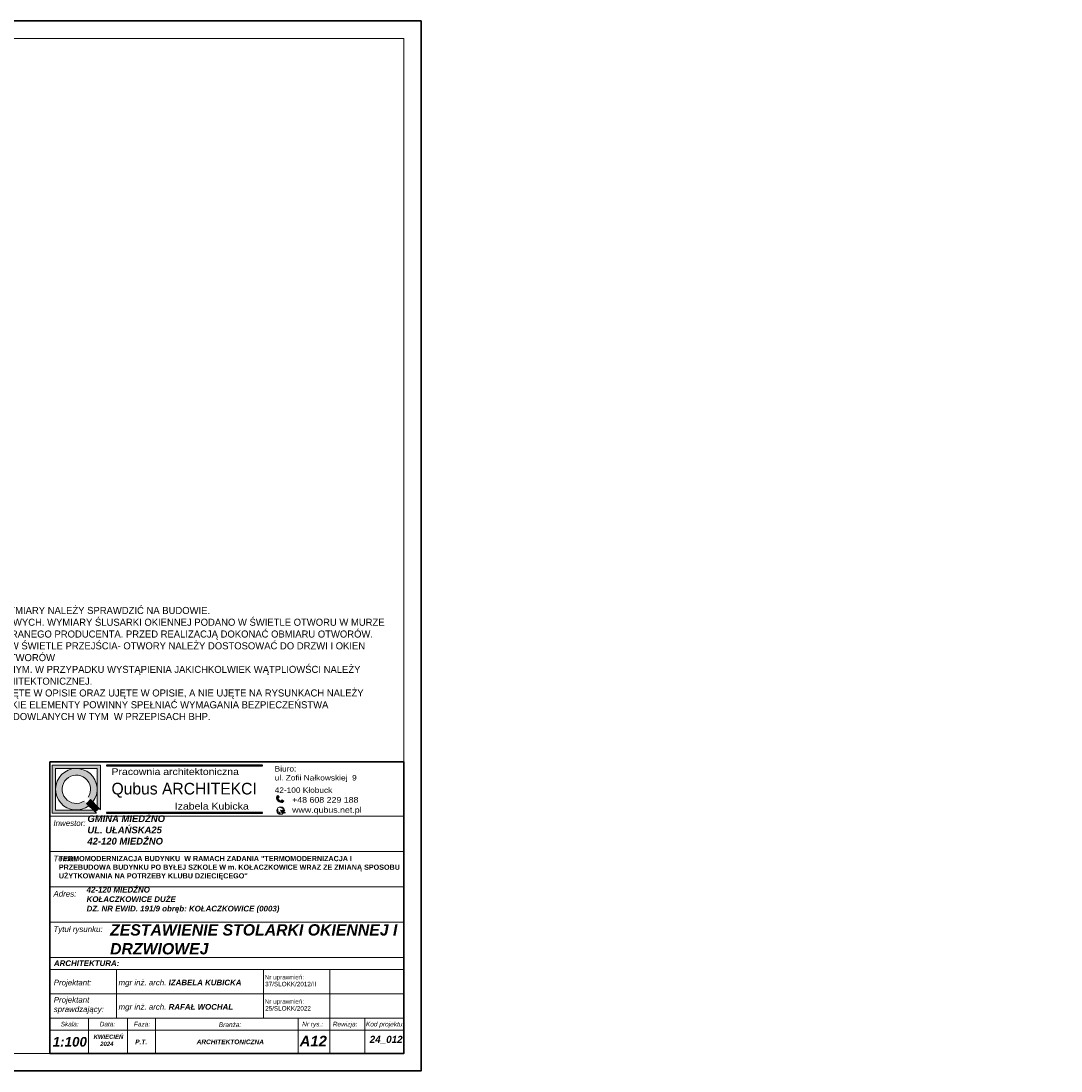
# Model space of a CAD drawing. Header units: millimetres. Extents: x -740 to 33545, y 5178 to 22494.
# Tile 248 of 250: x 18348 to 21288, y 8283 to 11253. Entities that reach past the tile are written whole.
import ezdxf
from ezdxf.enums import TextEntityAlignment as Align

# ---------------------------------------------------------------- set-up
doc = ezdxf.new("R2010")
doc.units = ezdxf.units.MM
doc.header["$MEASUREMENT"] = 0
doc.linetypes.add('ArchiTECH.PC Solid Line Type', pattern=[0])
doc.layers.add('a3', color=252, linetype='Continuous', lineweight=30, plot=False)
doc.layers.add('C-stolarka', color=252, linetype='Continuous')
doc.layers.add('wymiarowanie', color=252, linetype='Continuous', lineweight=9)
doc.styles.add('APLUS', font='arial.ttf', dxfattribs={"width": 0.6})
doc.styles.add('ArchiTECHStyle1', font='arial.ttf', dxfattribs={"height": 0.16})
doc.styles.add('ARIALL', font='GOTHIC.TTF', dxfattribs={"height": 40})
doc.styles.add('Roman', font='SIMPLEX')

msp = doc.modelspace()

# ---------------------------------------------------------------- hatches: boundary and pattern name
for points in [[(18589.29, 9148), (18589.29, 9145.93), (19029.91, 9145.93), (19029.91, 9148)], [(18589.29, 9013.93), (18589.29, 9011.87), (19029.91, 9011.87), (19029.91, 9013.93)]]:
    msp.add_hatch(color=256).paths.add_polyline_path(points)
at = {"layer": 'wymiarowanie'}
h = msp.add_hatch(color=256, dxfattribs=at)
h.paths.add_polyline_path([(18435.93, 9148), (18572.05, 9148), (18572.05, 9022.82), (18567.93, 9026.94), (18562.71, 9032.16), (18562.71, 9079.93), (18562.71, 9138.65), (18503.99, 9138.65), (18445.27, 9138.65), (18445.27, 9079.93), (18445.27, 9021.21), (18503.99, 9021.21), (18551.76, 9021.21), (18556.98, 9016), (18561.11, 9011.87), (18435.93, 9011.87)])
h.paths.add_polyline_path([(18445.27, 9079.93, -0.4142136), (18503.99, 9138.65, -0.4142136), (18562.71, 9079.93, -0.1647641), (18550.62, 9044.25), (18543.94, 9050.93), (18537.23, 9057.64, 10.2455423), (18526.29, 9046.69), (18533, 9039.98), (18539.67, 9033.3, -0.1647641), (18503.99, 9021.21, -0.4142136)])
h = msp.add_hatch(color=256, dxfattribs=at)
h.paths.add_polyline_path([(19077.38, 9049.27), (19075.32, 9051.12, -0.2257017), (19074.79, 9054.23), (19069.89, 9058.65, 0.1923995), (19070.98, 9051.33, 0.0725634), (19074.89, 9046.51)])
h.paths.add_polyline_path([(19071.11, 9060.02), (19075.68, 9055.9), (19077.7, 9058.14), (19073.13, 9062.26)])
for points in [[(18533, 9039.98, 0.0788738), (18543.94, 9050.93), (18550.62, 9044.25), (18562.71, 9032.16), (18567.93, 9026.94, -0.046709), (18556.98, 9016), (18551.76, 9021.21), (18539.67, 9033.3)], [(19087.75, 9011.2, 0.0114248), (19088.12, 9011.5), (19088.13, 9010.66)], [(19091.87, 9020.08), (19093.44, 9019.94), (19091.87, 9019.04, 0.0122344), (19091.89, 9019.56, 0.0123937)]]:
    msp.add_hatch(color=256, dxfattribs=at).paths.add_polyline_path(points)
h = msp.add_hatch(color=256, dxfattribs=at)
h.paths.add_polyline_path([(19080.72, 9021.06), (19090.94, 9015.21, -0.0172131), (19090.62, 9014.56), (19089.61, 9015.14, 0.008189), (19089.58, 9015.16, 0.5397497), (19088.09, 9014.37), (19088.12, 9011.5, -0.0114248), (19087.75, 9011.2)])
h.paths.add_polyline_path([(19080.72, 9021.06), (19091.87, 9020.08, -0.0123937), (19091.89, 9019.56, -0.0122344), (19091.87, 9019.04), (19090.22, 9018.09, 0.5397497), (19090.29, 9016.41, 0.008189), (19090.32, 9016.4), (19091.22, 9015.88, -0.0173245), (19090.94, 9015.21)])
h.paths.add_polyline_path([(19072.77, 9025.58, 0.4200987), (19073.28, 9023.07, -0.5369957), (19073.73, 9021.66, 0.2016291), (19073.29, 9019.04, 0.1070222), (19074.45, 9017.38, 0), (19074.45, 9017.38, -0.4365565), (19074.45, 9016.52, 0.1470815), (19073.43, 9015.66, 0.2070349), (19073.31, 9014.38, -0.421728), (19072.88, 9013.38, -0.3199581)])
h.paths.add_polyline_path([(19074.74, 9011.42, 0.4961021), (19076.49, 9012.44, -0.1925824), (19076.94, 9014.73, -0.3611399), (19078.41, 9014.69, 0.3674112), (19080.06, 9014.44, -1.0208574), (19080.59, 9014.15, -0.1185898), (19079.4, 9012.79, 0.3247332), (19079.29, 9011.18, 0.305926), (19082.29, 9009.09, -0.195201)])
h.paths.add_polyline_path([(19078.3, 9029.6, -0.2349861), (19087.53, 9028.07, 0.5278165), (19086.24, 9026.36, 0.1272686), (19084.65, 9027.02, -0.1207092), (19080.98, 9028.34, 0.0977798)])
h.paths.add_polyline_path([(19086.89, 9023.21, 0.3379247), (19087.49, 9024.51, 0.2733122), (19091.28, 9023.06, -0.0235046), (19091.57, 9022.11, -0.1267146)])
h.paths.add_polyline_path([(19090.94, 9015.21, 0.0173245), (19091.22, 9015.88), (19094.58, 9013.96), (19094.22, 9013.34)])
h.paths.add_polyline_path([(19090.94, 9015.21), (19094.22, 9013.34), (19093.86, 9012.71), (19090.62, 9014.56, 0.0172131)])
h = msp.add_hatch(color=256, dxfattribs=at)
h.paths.add_polyline_path([(19077.38, 9049.27), (19079.44, 9047.42, 0.2257017), (19082.59, 9047.21), (19087.49, 9042.8, -0.1923995), (19080.1, 9043.12, -0.0725634), (19074.89, 9046.51)])
h.paths.add_polyline_path([(19088.72, 9044.15), (19084.16, 9048.27), (19086.17, 9050.51), (19090.74, 9046.39)])

# ---------------------------------------------------------------- linework, layer by layer
for p, q in [((18556.98, 9016), (18561.11, 9011.87)), ((18567.93, 9026.94), (18572.05, 9022.82))]:
    msp.add_line(p, q)
for points in [[(18589.29, 9148), (18589.29, 9145.93), (19029.91, 9145.93), (19029.91, 9148)], [(18589.29, 9013.93), (18589.29, 9011.87), (19029.91, 9011.87), (19029.91, 9013.93)]]:
    msp.add_lwpolyline(points, close=True)
at = {"layer": 'a3'}
msp.add_lwpolyline([(15278.5, 11253.03), (15278.5, 8283.03), (19478.5, 8283.03), (19478.5, 11253.03), (15278.5, 11253.03)], dxfattribs=at)
at = {"layer": 'wymiarowanie', "linetype": 'ArchiTECH.PC Solid Line Type', "lineweight": 9}
for p, q in [((18429.4, 8604.17), (18429.4, 9104.17)), ((18429.4, 9004.17), (19429.4, 9004.17)), ((18429.4, 8904.17), (19429.4, 8904.17)), ((18429.4, 8804.17), (19429.4, 8804.17)), ((18429.4, 8704.17), (19429.4, 8704.17)), ((18429.4, 8469.76), (18429.4, 8604.17)), ((18429.4, 8604.17), (19429.4, 8604.17)), ((18429.4, 8569.76), (19429.4, 8569.76)), ((18617.36, 8569.76), (18617.36, 8432.14)), ((19033.31, 8569.76), (19033.31, 8432.14)), ((19220.65, 8569.76), (19220.65, 8432.14)), ((18429.4, 8500.95), (19429.4, 8500.95)), ((18429.4, 8432.14), (19429.4, 8432.14)), ((18429.4, 8432.14), (19429.4, 8432.14)), ((18429.4, 8432.14), (19429.4, 8432.14)), ((18429.4, 8432.14), (19429.4, 8432.14)), ((18429.4, 8432.14), (19429.4, 8432.14)), ((18538.78, 8432.14), (18538.78, 8332.13)), ((18648.16, 8432.14), (18648.16, 8332.13)), ((18727.78, 8432.14), (18727.78, 8332.13)), ((19131.01, 8432.14), (19131.01, 8332.13)), ((19220.65, 8432.14), (19220.65, 8332.13)), ((19320.02, 8432.14), (19320.02, 8332.13)), ((18429.4, 8398.8), (19429.4, 8398.8))]:
    msp.add_line(p, q, dxfattribs=at)
at = {"layer": 'wymiarowanie'}
for p, q in [((19069.89, 9058.65), (19074.79, 9054.23)), ((19073.13, 9062.26), (19071.11, 9060.02)), ((19071.11, 9060.02), (19075.68, 9055.9)), ((19073.13, 9062.26), (19077.7, 9058.14)), ((18556.98, 9016), (18533, 9039.98)), ((18567.93, 9026.94), (18543.94, 9050.93)), ((19075.32, 9051.12), (19084.13, 9043.19)), ((19075.68, 9055.9), (19077.7, 9058.14)), ((19087.49, 9042.8), (19082.59, 9047.21)), ((19084.16, 9048.27), (19086.17, 9050.51)), ((19088.72, 9044.15), (19084.16, 9048.27)), ((19090.74, 9046.39), (19086.17, 9050.51)), ((19090.74, 9046.39), (19088.72, 9044.15)), ((19093.44, 9019.94), (19080.72, 9021.06)), ((19080.72, 9021.06), (19094.22, 9013.34)), ((19088.13, 9010.66), (19080.72, 9021.06)), ((19088.09, 9014.37), (19088.13, 9010.66)), ((19089.58, 9015.16), (19093.86, 9012.71)), ((19090.22, 9018.09), (19093.44, 9019.94)), ((19090.29, 9016.41), (19094.58, 9013.96)), ((19094.22, 9013.34), (19093.86, 9012.71)), ((19094.22, 9013.34), (19094.58, 9013.96))]:
    msp.add_line(p, q, dxfattribs=at)
msp.add_lwpolyline([(15327.61, 11203.92), (15327.61, 8332.13), (19429.4, 8332.13), (19429.4, 11203.92)], close=True, dxfattribs=at)
at = {"layer": 'wymiarowanie', "lineweight": 30}
msp.add_lwpolyline([(18429.4, 9157.39), (19429.4, 9157.39), (19429.4, 8332.13), (18429.4, 8332.13)], close=True, dxfattribs=at)
at = {"layer": 'wymiarowanie'}
for points in [[(18572.05, 9022.82), (18572.05, 9148), (18435.93, 9148), (18435.93, 9011.87), (18561.11, 9011.87)], [(18562.71, 9032.16), (18562.71, 9138.65), (18445.27, 9138.65), (18445.27, 9021.21), (18551.76, 9021.21)]]:
    msp.add_lwpolyline(points, dxfattribs=at)
at = {"layer": 'wymiarowanie', "lineweight": 13}
msp.add_circle((19081.38, 9019.56), 10.51, dxfattribs=at)
at = {"layer": 'wymiarowanie'}
for centre, radius, start, end in [((18503.99, 9079.93), 58.72, 322.57509, 307.42491), ((18503.99, 9079.93), 40.03, 326.14921, 303.85079), ((19079.58, 9056.35), 9.96, 166.67958, 210.24197), ((18503.99, 9079.93), 49.38, 305.9804, 324.0196), ((19089.48, 9062.33), 21.52, 210.73037, 227.33158), ((19078.32, 9053.24), 3.67, 164.3158, 215.19037), ((19089.11, 9062.66), 21.52, 228.6417, 245.24291), ((19076.45, 9022.18), 7.65, 53.63525, 75.97372), ((19081.23, 9050.62), 3.67, 240.78291, 291.65748), ((19084.19, 9052.2), 9.96, 245.7313, 289.2937), ((18503.99, 9079.93), 83.04, 309.65143, 320.34857), ((19074.25, 9024.57), 1.79, 145.81653, 236.96537), ((19072.61, 9014.09), 0.758, 291.2453, 22.71136), ((19076.63, 9019.83), 3.43, 147.73007, 193.32869), ((19074.85, 9014.87), 1.62, 150.948, 197.73589), ((19073.04, 9022.22), 0.886, 321.3211, 74.26354), ((19077.71, 9020.88), 4.78, 202.61984, 227.05452), ((19075.38, 9014.39), 2.32, 113.52157, 146.9902), ((19074.05, 9016.95), 0.587, 313.10426, 47.44022), ((19075.23, 9012.59), 1.28, 247.55357, 353.09799), ((19079.58, 9013.03), 3.14, 147.18676, 190.78958), ((19077.65, 9013.82), 1.15, 48.68881, 128.11552), ((19079.38, 9015.54), 1.29, 221.07993, 301.77551), ((19080.46, 9011.91), 1.38, 140.11365, 212.07498), ((19082.34, 9012.36), 3.27, 201.19555, 269.23648), ((19077.16, 9015.95), 3.87, 305.31298, 332.36541), ((19080.33, 9014.3), 0.3, 330.54591, 152.91124), ((19085.51, 9035.17), 8.2, 236.50654, 264.03785), ((19084.17, 9023.62), 3.43, 14.92604, 81.86713), ((19087.47, 9026.77), 1.3, 87.29907, 197.66327), ((19086.34, 9024.25), 1.18, 297.9169, 12.60242), ((19091.35, 9031.75), 9.64, 242.38997, 271.27687), ((19090.61, 9027), 4, 218.55426, 279.6995), ((19089.09, 9014.28), 1.01, 59.2997, 174.60822), ((19090.81, 9017.28), 1.01, 125.86793, 241.17645)]:
    msp.add_arc(centre, radius, start, end, dxfattribs=at)

# ---------------------------------------------------------------- texts
for s, insert, char_height, width, attachment_point, style in [('UWAGI OGÓLNE:\\P\\P1. PRZED PRZYSTĄPIENIEM DO REALIZACJI WSZYSTKIE WYMIARY NALEŻY SPRAWDZIĆ NA BUDOWIE.\\P2. WSZYSTKIE WYMIARY PODANO W ŚWIETLE ŚCIAN SUROWYCH. WYMIARY ŚLUSARKI OKIENNEJ PODANO W ŚWIETLE OTWORU W MURZE - OTWORY NALEŻY DOSTOSOWAĆ DO DRZWI I OKIEN WYBRANEGO PRODUCENTA. PRZED REALIZACJĄ DOKONAĆ OBMIARU OTWORÓW.\\P\\pt7.060651;3. NA OZNACZENIU DRZWI PODANO MINIMALNE WYMIARY W ŚWIETLE PRZEJŚCIA- OTWORY NALEŻY DOSTOSOWAĆ DO DRZWI I OKIEN PRODUCENTA. PRZED REALIZACJĄ DOKONAĆ OBMIARU OTWORÓW\\P\\pt7.060651;{\\H1.00000x;4. }RYSUNKI ROZPATRYWAĆ ŁĄCZNIE Z OPISEM TECHNICZNYM. W PRZYPADKU WYSTĄPIENIA JAKICHKOLWIEK WĄTPLIOWŚCI NALEŻY BEZZWŁOCZNIE ZAWIADOMIĆ PROJEKTANTA CZĘŚCI ARCHITEKTONICZNEJ.\\P\\pt7.060651;5. WSZYSTKIE ELEMENTY UJĘTE NA RYSUNKACH, A NIE UJĘTE W OPISIE ORAZ UJĘTE W OPISIE, A NIE UJĘTE NA RYSUNKACH NALEŻY TRAKTOWAĆ TAK, JAKBY BYŁY UJĘTE WSZĘDZIE. WSZYSTKIE ELEMENTY POWINNY SPEŁNIAĆ WYMAGANIA BEZPIECZEŃSTWA UŻYTKOWANIA ZAWARTE W PRZEPISACH TECHNICZNO-BUDOWLANYCH W TYM  W PRZEPISACH BHP.', (17550.67, 9468.88), 20, 1823.7248, 4, 'ARIALL'), ('\\pl9.427484,t9.628161;{\\fCentury Gothic|b1|i0|c238|p34;TERMOMODERNIZACJA BUDYNKU  W RAMACH ZADANIA "TERMOMODERNIZACJA I }\\P\\pl9.427484,t9.628161;{\\fCentury Gothic|b1|i0|c238|p34;PRZEBUDOWA BUDYNKU PO BYŁEJ SZKOLE W m. KOŁACZKOWICE WRAZ ZE ZMIANĄ SPOSOBU }{\\fCentury Gothic|b1|i0|c238|p34;UŻYTKOWANIA NA POTRZEBY KLUBU DZIECIĘCEGO"}', (18445.06, 8891.28), 14.66667, 983.9024, 1, 'Roman')]:
    msp.add_mtext(s, dxfattribs=dict(insert=insert, char_height=char_height, width=width, attachment_point=attachment_point, style=style))
at = {"attachment_point": 1}
for s, insert, char_height, width in [('{\\fCentury Gothic|b0|i0|c238|p34;\\W1.15;Pracownia architektoniczna}', (18603.34, 9139.42), 19.2412, 434.6811), ('{\\fCentury Gothic|b0|i0|c238|p34;\\W1.15;\\T1;Biuro:\\Pul. Zofii Nałkowskiej  9}', (19064.71, 9145.41), 15.2391, 593.3537), ('\\pt6;{\\fCentury Gothic|b0|i0|c238|p34;\\W1.15000x;42-100 Kłobuck}', (19064.71, 9085.07), 15.2391, 593.3537), ('{\\fCentury Gothic|b0|i0|c238|p34;\\W1.15;Izabela Kubicka}', (18782.41, 9041.81), 19.2412, 434.6811), ('{\\fCentury Gothic|b0|i0|c238|p34;\\W1.15;www.qubus.net.pl}', (19114.06, 9029.6), 16.1766, 629.8564), ('{\\fCentury Gothic|b0|i0|c238|p34;\\W1.15;+48 608 229 188}', (19114.06, 9057.96), 16.1766, 629.8564)]:
    msp.add_mtext(s, dxfattribs=dict(at, insert=insert, char_height=char_height, width=width))
at = {"layer": 'C-stolarka', "char_height": 20, "width": 495.8879, "attachment_point": 1, "style": 'APLUS'}
for insert in [(16636.43, 10171.65), (17132.31, 10171.65), (17628.2, 10171.65)]:
    msp.add_mtext('\\pi105.63593;{\\fCentury Gothic|b0|i0|c238|p34;na zewnątrz: biały/ wewnątrz :biały}', dxfattribs=dict(at, insert=insert))
at = {"layer": 'wymiarowanie', "style": 'ArchiTECHStyle1'}
for s, p in [('Nr uprawnień:', (19036.41, 8538.23)), ('37/SLOKK/2012/II', (19037.79, 8518.71)), ('Nr uprawnień:', (19036.41, 8469.42)), ('25/SLOKK/2022', (19037.79, 8449.9))]:
    msp.add_text(s, height=12.8, dxfattribs=at).set_placement(p, align=Align.BOTTOM_LEFT)
at = {"layer": 'wymiarowanie', "lineweight": 9, "attachment_point": 1, "style": 'APLUS'}
for s, insert, char_height, width in [('\\pi69.05866;{\\A1;\\fCentury Gothic|b0|i0|c238|p34;4/18/4/18/4 argon Ug= 0.5 }{\\A1;\\fCentury Gothic|b0|i0|c238|p34;W/(m{\\A1;\\fCentury Gothic|b0|i0|c238|p34;\\H0.52500x;\\S2^ ;}K)}{\\A1;\\fCentury Gothic|b0|i0|c238|p34;\\C7; (trzy szybowe)}', (17132.81, 10219.56, -439.6), 18, 496.0968), ('\\pi69.05866;{\\A1;\\fCentury Gothic|b0|i0|c238|p34;4/18/4/18/4 argon Ug= 0.5 }{\\A1;\\fCentury Gothic|b0|i0|c238|p34;W/(m{\\A1;\\fCentury Gothic|b0|i0|c238|p34;\\H0.52500x;\\S2^ ;}K)}{\\A1;\\fCentury Gothic|b0|i0|c238|p34;\\C7; (trzy szybowe)}', (17628.7, 10219.56, -439.6), 18, 496.0968), ('\\pi180.92843;{\\A1;\\fCentury Gothic|b0|i0|c238|p34;Uw = 0,9 }{\\A1;\\fCentury Gothic|b0|i0|c238|p34;W/(m{\\A1;\\fCentury Gothic|b0|i0|c238|p34;\\H0.52500x;\\S2^ ;}K)}', (15644.65, 10124.47), 20, 495.8879), ('\\pi180.92843;{\\A1;\\fCentury Gothic|b0|i0|c238|p34;Uw = 0,9 }{\\A1;\\fCentury Gothic|b0|i0|c238|p34;W/(m{\\A1;\\fCentury Gothic|b0|i0|c238|p34;\\H0.52500x;\\S2^ ;}K)}', (16140.54, 10124.47), 20, 495.8879), ('\\pi180.92843;{\\A1;\\fCentury Gothic|b0|i0|c238|p34;Uw = 0,9 }{\\A1;\\fCentury Gothic|b0|i0|c238|p34;W/(m{\\A1;\\fCentury Gothic|b0|i0|c238|p34;\\H0.52500x;\\S2^ ;}K)}', (16636.43, 10124.47), 20, 495.8879), ('\\pi180.92843;{\\A1;\\fCentury Gothic|b0|i0|c238|p34;Uw = 0,9 }{\\A1;\\fCentury Gothic|b0|i0|c238|p34;W/(m{\\A1;\\fCentury Gothic|b0|i0|c238|p34;\\H0.52500x;\\S2^ ;}K)}', (17132.31, 10124.47), 20, 495.8879), ('\\pi180.92843;{\\A1;\\fCentury Gothic|b0|i0|c238|p34;Uw = 0,9 }{\\A1;\\fCentury Gothic|b0|i0|c238|p34;W/(m{\\A1;\\fCentury Gothic|b0|i0|c238|p34;\\H0.52500x;\\S2^ ;}K)}', (17628.2, 10124.47), 20, 495.8879), ('\\pi115.20600;{\\fCentury Gothic|b0|i0|c238|p34;RAL 7016}', (16396.76, 8874.22), 20, 300), ('\\pi115.20600;{\\fCentury Gothic|b0|i0|c238|p34;RAL 7016}', (16996.76, 8874.22), 20, 300), ('\\pi82.98450;{\\A1;\\fCentury Gothic|b0|i0|c238|p34;Uw = 1,3 }{\\A1;\\fCentury Gothic|b0|i0|c238|p34;W/(m{\\A1;\\fCentury Gothic|b0|i0|c238|p34;\\H0.52500x;\\S2^ ;}K)}', (16996.51, 8829.46), 20, 300)]:
    msp.add_mtext(s, dxfattribs=dict(at, insert=insert, char_height=char_height, width=width))
at = {"layer": 'wymiarowanie', "insert": (18603.42, 9098.25), "char_height": 33.0849, "width": 501.579, "attachment_point": 1}
msp.add_mtext('{\\fCentury Gothic|b0|i0|c238|p34;Qubus ARCHITEKCI}', dxfattribs=at)
at = {"layer": 'wymiarowanie', "ltscale": 0.45, "attachment_point": 1}
for s, insert, char_height, width in [('{\\fArial|b1|i1|c238|p34;\\C7;GMINA MIEDŹNO\\PUL. UŁAŃSKA25\\P42-120 MIEDŹNO}', (18535.28, 9006.29), 19.102, 1085.7996), ('{\\fArial CE|b0|i1|c238|p34;Inwestor:}', (18439.31, 8992.23), 15.9944, 1015.873), ('{\\fArial CE|b0|i1|c238|p34;Temat:}', (18439.31, 8892.23), 15.9944, 1015.873), ('{\\fArial CE|b0|i1|c238|p34;Adres:}', (18439.31, 8792.23), 15.9944, 1015.873), ('{\\fArial|b1|i1|c238|p34;\\C7;42-120 MIEDŹNO\\PKOŁACZKOWICE DUŻE\\P\\A1;DZ. NR EWID. 191/9 obręb: KOŁACZKOWICE (0003)}', (18532.99, 8803.74), 16, 684.5518), ('{\\fArial CE|b0|i1|c238|p34;Tytuł rysunku:}', (18439.31, 8692.23), 15.9944, 1015.873), ('{\\fArial|b1|i1|c238|p34;ZESTAWIENIE STOLARKI OKIENNEJ I DRZWIOWEJ}', (18599.39, 8698.2), 32, 1015.873), ('{\\fArial|b1|i1|c238|p34;ARCHITEKTURA:}', (18440.56, 8595.89), 15.9944, 1015.873), ('{\\fArial CE|b0|i1|c238|p34;Projektant:}', (18440.1, 8541.27), 15.9944, 1015.873), ('{\\fArial CE|b0|i1|c238|p34;mgr inż. arch. \\fArial CE|b1|i1|c238|p34;IZABELA KUBICKA}', (18623.29, 8541.27), 15.9944, 1015.873), ('{\\fArial CE|b0|i1|c238|p34;Projektant\\Psprawdzający:}', (18440.1, 8492.48), 15.9944, 1015.873), ('{\\fArial CE|b0|i1|c238|p34;mgr inż. arch. \\fArial CE|b1|i1|c238|p34;RAFAŁ WOCHAL}', (18623.29, 8472.45), 15.9944, 1015.873), ('{\\fArial CE|b0|i1|c238|p34;Skala:}', (18459.84, 8422.24), 13, 1015.873), ('{\\fArial CE|b0|i1|c238|p34;Data:}', (18570.17, 8422.24), 13, 1015.873), ('{\\fArial CE|b0|i1|c238|p34;Faza:}', (18666.61, 8422.24), 13.1725, 1015.873), ('{\\fArial CE|b0|i1|c238|p34;Branża:}', (18906.84, 8420.63), 13.1725, 1015.873), ('{\\fArial CE|b0|i1|c238|p34;Nr rys.:}', (19142.35, 8422.24), 13.1725, 1015.873), ('{\\fArial CE|b0|i1|c238|p34;Rewizja:}', (19229.09, 8422.24), 13.1725, 1015.873), ('{\\fArial CE|b0|i1|c238|p34;Kod projektu:}', (19322.64, 8422.24), 13.1725, 1015.873), ('{\\fArial|b1|i1|c238|p34;1:100}', (18437.19, 8379.23), 27.0899, 812.6984), ('\\pt16.667;{\\fArial|b1|i1|c238|p34;     KWIECIEŃ}\\P\\pt16.667;{\\fArial|b1|i1|c238|p34;         2024}', (18529.58, 8385.8), 12, 1015.873), ('{\\fArial|b1|i1|c238|p34;A12}', (19135.35, 8382.52), 30, 1015.873), ('{\\fArial|b1|i1|c238|p34;24_012}', (19333.23, 8382.52), 20, 1015.873), ('{\\fArial CE|b1|i1|c238|p34;P.T.}', (18670.47, 8372.07), 13.1725, 1015.873), ('{\\fArial CE|b1|i1|c238|p34;ARCHITEKTONICZNA}', (18844.13, 8372.07), 13.1725, 1015.873)]:
    msp.add_mtext(s, dxfattribs=dict(at, insert=insert, char_height=char_height, width=width))

doc.saveas('drawing.dxf')
